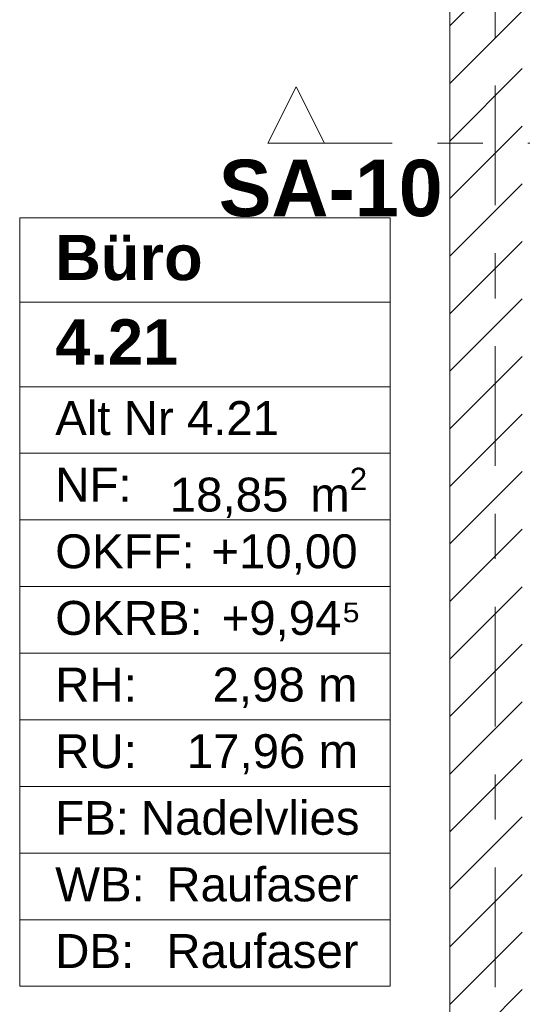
# Model space of a CAD drawing. Header units: metres. Extents: x -3.6 to 84.5, y -11 to 16.8.
# Tile 98 of 161: x 21.1 to 22.2, y 0.9 to 3.1. Entities that reach past the tile are written whole.
import ezdxf

# ---------------------------------------------------------------- set-up
doc = ezdxf.new("R2010")
doc.units = ezdxf.units.M
doc.header["$MEASUREMENT"] = 0
for name, pattern in [('Schnittlinie', [0.3, 0.15, -0.075, 0, -0.075]), ('Strichlinie doppelt', [0.546806, 0.264583, -0.105833, 0.070556, -0.105833]), ('Wipeout_Contour', [1, 0, -1])]:
    doc.linetypes.add(name, pattern=pattern)
for name, color, linetype in [('203 - Marker.Schnitt - Ausbaudetail SA', 7, 'Continuous'), ('401 - Zone.Raum_ Raumbegrenzung_ Whg.', 7, 'Continuous'), ('451 - Universal.Achsen Raster', 7, 'Continuous'), ('605 - Struktur.Wand Innen', 7, 'Continuous')]:
    doc.layers.add(name, color=color, linetype=linetype)
doc.styles.add('ERSTELLTER_STIL_1', font='txt')
doc.styles.add('ERSTELLTER_STIL_2', font='txt')

msp = doc.modelspace()

# ---------------------------------------------------------------- linework, layer by layer
at = {"layer": '401 - Zone.Raum_ Raumbegrenzung_ Whg.', "color": 7, "linetype": 'Continuous', "lineweight": 9}
for p, q in [((21.8979, 2.6408), (21.0791, 2.6408)), ((21.0791, 2.6408), (21.0791, 0.9417)), ((21.0791, 2.6408), (21.8979, 2.6408)), ((21.0791, 2.4542), (21.0791, 2.6408)), ((21.8979, 0.9417), (21.8979, 2.6408)), ((21.8979, 2.6408), (21.8979, 2.4542)), ((21.8979, 2.4542), (21.0791, 2.4542)), ((21.0791, 2.4542), (21.8979, 2.4542)), ((21.0791, 2.2676), (21.0791, 2.4542)), ((21.8979, 2.4542), (21.8979, 2.2676)), ((21.8979, 2.2676), (21.0791, 2.2676)), ((21.0791, 2.2676), (21.8979, 2.2676)), ((21.0791, 2.1203), (21.0791, 2.2676)), ((21.8979, 2.2676), (21.8979, 2.1203)), ((21.8979, 2.1203), (21.0791, 2.1203)), ((21.0791, 2.1203), (21.8979, 2.1203)), ((21.0791, 1.973), (21.0791, 2.1203)), ((21.8979, 2.1203), (21.8979, 1.973)), ((21.8979, 1.973), (21.0791, 1.973)), ((21.0791, 1.973), (21.8979, 1.973)), ((21.0791, 1.8256), (21.0791, 1.973)), ((21.8979, 1.973), (21.8979, 1.8256)), ((21.8979, 1.8256), (21.0791, 1.8256)), ((21.0791, 1.8256), (21.8979, 1.8256)), ((21.0791, 1.6783), (21.0791, 1.8256)), ((21.8979, 1.8256), (21.8979, 1.6783)), ((21.8979, 1.6783), (21.0791, 1.6783)), ((21.0791, 1.6783), (21.8979, 1.6783)), ((21.0791, 1.531), (21.0791, 1.6783)), ((21.8979, 1.6783), (21.8979, 1.531)), ((21.8979, 1.531), (21.0791, 1.531)), ((21.0791, 1.531), (21.8979, 1.531)), ((21.0791, 1.3837), (21.0791, 1.531)), ((21.8979, 1.531), (21.8979, 1.3837)), ((21.8979, 1.3837), (21.0791, 1.3837)), ((21.0791, 1.3837), (21.8979, 1.3837)), ((21.0791, 1.2364), (21.0791, 1.3837)), ((21.8979, 1.3837), (21.8979, 1.2364)), ((21.8979, 1.2364), (21.0791, 1.2364)), ((21.0791, 1.2364), (21.8979, 1.2364)), ((21.0791, 1.089), (21.0791, 1.2364)), ((21.8979, 1.2364), (21.8979, 1.089)), ((21.8979, 1.089), (21.0791, 1.089)), ((21.0791, 1.089), (21.8979, 1.089)), ((21.0791, 0.9417), (21.0791, 1.089)), ((21.8979, 1.089), (21.8979, 0.9417)), ((21.0791, 0.9417), (21.8979, 0.9417)), ((21.8979, 0.9417), (21.0791, 0.9417))]:
    msp.add_line(p, q, dxfattribs=at)

# ---------------------------------------------------------------- texts
at = {"layer": '203 - Marker.Schnitt - Ausbaudetail SA', "color": 7, "lineweight": 13, "insert": (22.014, 2.6427), "char_height": 0.125, "attachment_point": 9, "style": 'ERSTELLTER_STIL_1'}
msp.add_mtext('\\A1;{\\pqr;\\pt0;\\fArial|b1|i0|c0|p38;SA-10}', dxfattribs=at)
at = {"layer": '401 - Zone.Raum_ Raumbegrenzung_ Whg.', "color": 7, "lineweight": 9, "attachment_point": 1}
for s, insert, char_height, style in [('\\A1;{\\pqj;\\pt0;\\fArial|b1|i0|c0|p38;}', (21.8194, 2.6261), 0.1, 'ERSTELLTER_STIL_1'), ('\\A1;{\\pqj;\\pt0;\\fArial|b1|i0|c0|p38;Büro}', (21.1576, 2.6032), 0.1, 'ERSTELLTER_STIL_1'), ('\\A1;{\\pqj;\\pt0;\\fArial|b1|i0|c0|p38;}', (21.8194, 2.4395), 0.1, 'ERSTELLTER_STIL_1'), ('\\A1;{\\pql;\\pt0;\\fArial|b1|i0|c0|p38;4.21}', (21.1576, 2.4166), 0.1, 'ERSTELLTER_STIL_1'), ('\\A1;{\\pqj;\\pt0;\\fArial|b0|i0|c0|p38;}', (21.8194, 2.2529), 0.075, 'ERSTELLTER_STIL_2'), ('\\A1;{\\pqj;\\pt0;\\fArial|b0|i0|c0|p38;Alt Nr 4.21}', (21.1576, 2.2357), 0.075, 'ERSTELLTER_STIL_2'), ('\\A1;{\\pqj;\\pt0;\\fArial|b0|i0|c0|p38;NF: }', (21.1576, 2.0884), 0.075, 'ERSTELLTER_STIL_2'), ('\\A1;{\\pql;\\pt0,0.05;\\fArial|b0|i0|c0|p38;18,85\\fArial|b0|i0|c0|p38;\\A1{\\H.66x;\\S^  ;}\\fArial|b0|i0|c0|p38; m\\fArial|b0|i0|c0|p38;\\A1{\\H.66x;\\S2^  ;}}', (21.4108, 2.0884), 0.075, 'ERSTELLTER_STIL_2'), ('\\A1;{\\pqj;\\pt0;\\fArial|b0|i0|c0|p38;OKFF: }', (21.1576, 1.9411), 0.075, 'ERSTELLTER_STIL_2'), ('\\A1;{\\pqj;\\pt0;\\fArial|b0|i0|c0|p38;+10,00}', (21.5026, 1.9411), 0.075, 'ERSTELLTER_STIL_2'), ('\\A1;{\\pqj;\\pt0;\\fArial|b0|i0|c0|p38;+9,94⁵}', (21.5252, 1.7938), 0.075, 'ERSTELLTER_STIL_2'), ('\\A1;{\\pqj;\\pt0;\\fArial|b0|i0|c0|p38;OKRB: }', (21.1576, 1.7938), 0.075, 'ERSTELLTER_STIL_2'), ('\\A1;{\\pqj;\\pt0;\\fArial|b0|i0|c0|p38;RH: }', (21.1576, 1.6464), 0.075, 'ERSTELLTER_STIL_2'), ('\\A1;{\\pqj;\\pt0;\\fArial|b0|i0|c0|p38;2,98 m}', (21.5053, 1.6464), 0.075, 'ERSTELLTER_STIL_2'), ('\\A1;{\\pqj;\\pt0;\\fArial|b0|i0|c0|p38;RU: }', (21.1576, 1.4991), 0.075, 'ERSTELLTER_STIL_2'), ('\\A1;{\\pqj;\\pt0;\\fArial|b0|i0|c0|p38;17,96 m}', (21.4484, 1.4991), 0.075, 'ERSTELLTER_STIL_2'), ('\\A1;{\\pqj;\\pt0;\\fArial|b0|i0|c0|p38;FB: }', (21.1576, 1.3518), 0.075, 'ERSTELLTER_STIL_2'), ('\\A1;{\\pqj;\\pt0;\\fArial|b0|i0|c0|p38;Nadelvlies}', (21.3469, 1.3518), 0.075, 'ERSTELLTER_STIL_2'), ('\\A1;{\\pqj;\\pt0;\\fArial|b0|i0|c0|p38;WB: }', (21.1576, 1.2045), 0.075, 'ERSTELLTER_STIL_2'), ('\\A1;{\\pqj;\\pt0;\\fArial|b0|i0|c0|p38;Raufaser}', (21.4031, 1.2045), 0.075, 'ERSTELLTER_STIL_2'), ('\\A1;{\\pqj;\\pt0;\\fArial|b0|i0|c0|p38;DB: }', (21.1576, 1.0572), 0.075, 'ERSTELLTER_STIL_2'), ('\\A1;{\\pqj;\\pt0;\\fArial|b0|i0|c0|p38;Raufaser}', (21.4031, 1.0572), 0.075, 'ERSTELLTER_STIL_2')]:
    msp.add_mtext(s, dxfattribs=dict(at, insert=insert, char_height=char_height, style=style))

# ---------------------------------------------------------------- wipeouts: each hides what was drawn before it
at = {"color": 254, "linetype": 'Wipeout_Contour', "lineweight": 0, "ltscale": 89.619632}
msp.add_wipeout([(22.19, 5.1), (22.03, 5.1), (22.03, 0.7), (22.19, 0.7)], dxfattribs=at).dxf.layer = '605 - Struktur.Wand Innen'

# ---------------------------------------------------------------- next in the draw order: hatches: boundary and pattern name
at = {"layer": '605 - Struktur.Wand Innen', "linetype": 'Continuous', "lineweight": 0, "true_color": 0x000000}
h = msp.add_hatch(dxfattribs=at)
h.set_pattern_fill('MW_Ziegel_0001', color=18, style=0, pattern_type=2)
h.set_pattern_definition([(45, (0, 0), (-0.0636396, 0.0636396), [])])
h.paths.add_polyline_path([(22.19, 5.1), (22.03, 5.1), (22.03, 0.7), (22.19, 0.7)])

# ---------------------------------------------------------------- next in the draw order: linework, layer by layer
at = {"layer": '203 - Marker.Schnitt - Ausbaudetail SA', "color": 7, "linetype": 'Schnittlinie', "lineweight": 13}
msp.add_line((21.7525, 2.806), (22.5975, 2.806), dxfattribs=at)
at = {"layer": '451 - Universal.Achsen Raster', "color": 160, "linetype": 'Strichlinie doppelt', "lineweight": 9, "true_color": 0x3232ff}
msp.add_line((22.13, -10.585), (22.13, 16.355), dxfattribs=at)
at = {"layer": '605 - Struktur.Wand Innen', "color": 7, "linetype": 'Continuous', "lineweight": 18, "flags": 128}
msp.add_lwpolyline([(22.03, 5.1), (22.03, 0.7)], dxfattribs=at)

# ---------------------------------------------------------------- next in the draw order: wipeouts: each hides what was drawn before it
at = {"color": 254, "linetype": 'Wipeout_Contour', "lineweight": 0, "ltscale": 65.577964}
msp.add_wipeout([(21.6275, 2.806), (21.7525, 2.806), (21.69, 2.931)], dxfattribs=at).dxf.layer = '203 - Marker.Schnitt - Ausbaudetail SA'

# ---------------------------------------------------------------- next in the draw order: linework, layer by layer
at = {"layer": '203 - Marker.Schnitt - Ausbaudetail SA', "color": 7, "linetype": 'Continuous', "lineweight": 13, "flags": 128}
msp.add_lwpolyline([(21.6275, 2.806), (21.7525, 2.806), (21.69, 2.931)], close=True, dxfattribs=at)

doc.saveas('drawing.dxf')
